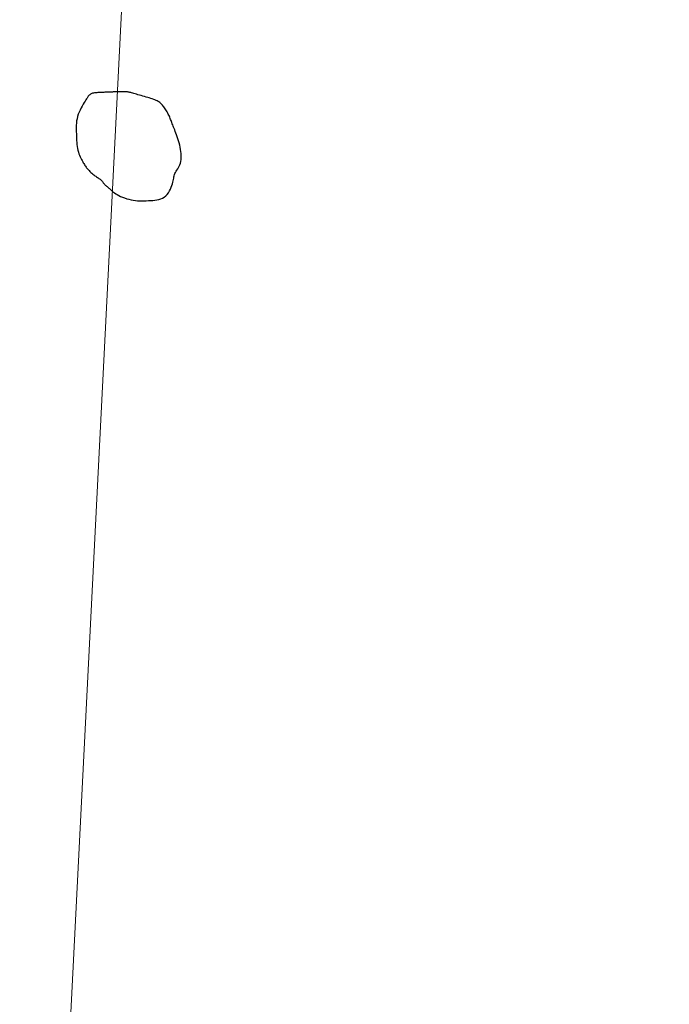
# Model space of a CAD drawing. Header units: millimetres. Extents: x 32690613 to 32693367, y 5343692 to 5344708.
# Tile 94 of 256: x 32692406 to 32692444, y 5343858 to 5343915. Entities that reach past the tile are written whole.
import ezdxf

# ---------------------------------------------------------------- set-up
doc = ezdxf.new("R2010")
doc.units = ezdxf.units.MM
doc.header["$LTSCALE"] = 20
doc.layers.get('0').update_dxf_attribs({"lineweight": 18})
doc.layers.get('Defpoints').update_dxf_attribs({"color": 11, "lineweight": 18})
doc.layers.add('02-DGM_HL_493.00', color=102, linetype='Continuous')

# ---------------------------------------------------------------- blocks, each defined once
blk = doc.blocks.new('A$C78070446')
blk.add_line((4469733.773, 5343068.963), (4469667.482, 5342330.093))

msp = doc.modelspace()

# ---------------------------------------------------------------- linework, layer by layer
at = {"layer": '02-DGM_HL_493.00', "elevation": 493, "flags": 128}
msp.add_lwpolyline([(32692411.553, 5343905.127), (32692411.585, 5343905.096), (32692411.617, 5343905.064), (32692411.652, 5343905.029), (32692411.69, 5343904.993), (32692411.733, 5343904.954), (32692411.784, 5343904.913), (32692411.844, 5343904.87), (32692411.915, 5343904.824), (32692411.998, 5343904.776), (32692412.092, 5343904.727), (32692412.195, 5343904.677), (32692412.307, 5343904.629), (32692412.424, 5343904.584), (32692412.546, 5343904.542), (32692412.67, 5343904.505), (32692412.796, 5343904.475), (32692412.922, 5343904.453), (32692413.048, 5343904.437), (32692413.173, 5343904.427), (32692413.299, 5343904.422), (32692413.424, 5343904.421), (32692413.549, 5343904.423), (32692413.674, 5343904.426), (32692413.799, 5343904.431), (32692413.924, 5343904.436), (32692414.047, 5343904.443), (32692414.169, 5343904.454), (32692414.287, 5343904.471), (32692414.401, 5343904.495), (32692414.51, 5343904.529), (32692414.613, 5343904.575), (32692414.708, 5343904.633), (32692414.795, 5343904.707), (32692414.874, 5343904.792), (32692414.945, 5343904.887), (32692415.007, 5343904.989), (32692415.062, 5343905.094), (32692415.108, 5343905.2), (32692415.147, 5343905.304), (32692415.179, 5343905.402), (32692415.203, 5343905.493), (32692415.221, 5343905.577), (32692415.236, 5343905.655), (32692415.249, 5343905.728), (32692415.262, 5343905.797), (32692415.278, 5343905.864), (32692415.297, 5343905.928), (32692415.322, 5343905.992), (32692415.355, 5343906.056), (32692415.393, 5343906.121), (32692415.435, 5343906.188), (32692415.479, 5343906.258), (32692415.522, 5343906.333), (32692415.564, 5343906.412), (32692415.601, 5343906.496), (32692415.633, 5343906.588), (32692415.656, 5343906.686), (32692415.672, 5343906.791), (32692415.68, 5343906.902), (32692415.682, 5343907.017), (32692415.677, 5343907.136), (32692415.665, 5343907.257), (32692415.648, 5343907.381), (32692415.625, 5343907.505), (32692415.596, 5343907.628), (32692415.564, 5343907.751), (32692415.529, 5343907.872), (32692415.491, 5343907.989), (32692415.452, 5343908.103), (32692415.413, 5343908.212), (32692415.375, 5343908.315), (32692415.339, 5343908.411), (32692415.306, 5343908.5), (32692415.275, 5343908.582), (32692415.246, 5343908.658), (32692415.219, 5343908.729), (32692415.193, 5343908.797), (32692415.169, 5343908.862), (32692415.145, 5343908.924), (32692415.122, 5343908.986), (32692415.099, 5343909.048), (32692415.075, 5343909.109), (32692415.051, 5343909.171), (32692415.025, 5343909.233), (32692414.999, 5343909.294), (32692414.971, 5343909.355), (32692414.941, 5343909.417), (32692414.908, 5343909.478), (32692414.873, 5343909.539), (32692414.836, 5343909.6), (32692414.798, 5343909.659), (32692414.758, 5343909.717), (32692414.718, 5343909.773), (32692414.678, 5343909.827), (32692414.638, 5343909.877), (32692414.599, 5343909.925), (32692414.561, 5343909.968), (32692414.524, 5343910.008), (32692414.485, 5343910.046), (32692414.445, 5343910.08), (32692414.402, 5343910.113), (32692414.354, 5343910.144), (32692414.3, 5343910.174), (32692414.24, 5343910.203), (32692414.173, 5343910.231), (32692414.099, 5343910.26), (32692414.019, 5343910.288), (32692413.934, 5343910.316), (32692413.845, 5343910.344), (32692413.753, 5343910.371), (32692413.659, 5343910.399), (32692413.565, 5343910.426), (32692413.47, 5343910.454), (32692413.376, 5343910.481), (32692413.284, 5343910.508), (32692413.195, 5343910.534), (32692413.111, 5343910.558), (32692413.031, 5343910.581), (32692412.957, 5343910.603), (32692412.89, 5343910.622), (32692412.83, 5343910.64), (32692412.777, 5343910.655), (32692412.727, 5343910.668), (32692412.681, 5343910.679), (32692412.635, 5343910.688), (32692412.588, 5343910.695), (32692412.538, 5343910.7), (32692412.483, 5343910.704), (32692412.423, 5343910.706), (32692412.358, 5343910.707), (32692412.289, 5343910.707), (32692412.218, 5343910.706), (32692412.146, 5343910.704), (32692412.075, 5343910.702), (32692412.006, 5343910.699), (32692411.942, 5343910.697), (32692411.882, 5343910.694), (32692411.826, 5343910.692), (32692411.775, 5343910.69), (32692411.727, 5343910.688), (32692411.681, 5343910.686), (32692411.637, 5343910.685), (32692411.595, 5343910.683), (32692411.553, 5343910.681), (32692411.511, 5343910.68), (32692411.469, 5343910.678), (32692411.425, 5343910.676), (32692411.38, 5343910.675), (32692411.331, 5343910.673), (32692411.28, 5343910.671), (32692411.224, 5343910.669), (32692411.164, 5343910.666), (32692411.1, 5343910.664), (32692411.031, 5343910.661), (32692410.961, 5343910.657), (32692410.89, 5343910.653), (32692410.82, 5343910.647), (32692410.753, 5343910.641), (32692410.69, 5343910.633), (32692410.632, 5343910.623), (32692410.582, 5343910.612), (32692410.538, 5343910.599), (32692410.501, 5343910.584), (32692410.468, 5343910.568), (32692410.439, 5343910.551), (32692410.414, 5343910.532), (32692410.391, 5343910.512), (32692410.371, 5343910.491), (32692410.351, 5343910.468), (32692410.331, 5343910.443), (32692410.311, 5343910.415), (32692410.287, 5343910.38), (32692410.261, 5343910.339), (32692410.23, 5343910.29), (32692410.193, 5343910.23), (32692410.15, 5343910.16), (32692410.1, 5343910.077), (32692410.043, 5343909.982), (32692409.984, 5343909.879), (32692409.924, 5343909.767), (32692409.864, 5343909.649), (32692409.809, 5343909.527), (32692409.759, 5343909.402), (32692409.718, 5343909.275), (32692409.686, 5343909.149), (32692409.663, 5343909.023), (32692409.648, 5343908.897), (32692409.64, 5343908.772), (32692409.637, 5343908.647), (32692409.638, 5343908.522), (32692409.641, 5343908.397), (32692409.646, 5343908.272), (32692409.651, 5343908.147), (32692409.656, 5343908.023), (32692409.663, 5343907.9), (32692409.672, 5343907.779), (32692409.683, 5343907.661), (32692409.697, 5343907.547), (32692409.716, 5343907.436), (32692409.738, 5343907.33), (32692409.765, 5343907.23), (32692409.797, 5343907.134), (32692409.831, 5343907.045), (32692409.867, 5343906.96), (32692409.905, 5343906.881), (32692409.942, 5343906.807), (32692409.979, 5343906.738), (32692410.014, 5343906.674), (32692410.046, 5343906.615), (32692410.077, 5343906.56), (32692410.107, 5343906.509), (32692410.137, 5343906.46), (32692410.168, 5343906.412), (32692410.202, 5343906.365), (32692410.239, 5343906.317), (32692410.28, 5343906.267), (32692410.326, 5343906.216), (32692410.377, 5343906.163), (32692410.43, 5343906.109), (32692410.486, 5343906.056), (32692410.544, 5343906.005), (32692410.601, 5343905.955), (32692410.658, 5343905.909), (32692410.713, 5343905.867), (32692410.765, 5343905.83), (32692410.814, 5343905.797), (32692410.861, 5343905.767), (32692410.905, 5343905.739), (32692410.947, 5343905.713), (32692410.985, 5343905.686), (32692411.022, 5343905.659), (32692411.055, 5343905.63), (32692411.087, 5343905.599), (32692411.116, 5343905.566), (32692411.144, 5343905.531), (32692411.171, 5343905.495), (32692411.198, 5343905.459), (32692411.225, 5343905.424), (32692411.253, 5343905.389), (32692411.283, 5343905.356), (32692411.314, 5343905.325), (32692411.347, 5343905.295), (32692411.381, 5343905.267), (32692411.416, 5343905.239), (32692411.451, 5343905.212), (32692411.486, 5343905.185), (32692411.52, 5343905.156)], close=True, dxfattribs=at)

# ---------------------------------------------------------------- block references
at = {"layer": 'Defpoints', "rotation": 2.237485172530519}
msp.add_blockref('A$C78070446', (28434719.524, -168960.664), dxfattribs=at)

doc.saveas('drawing.dxf')
